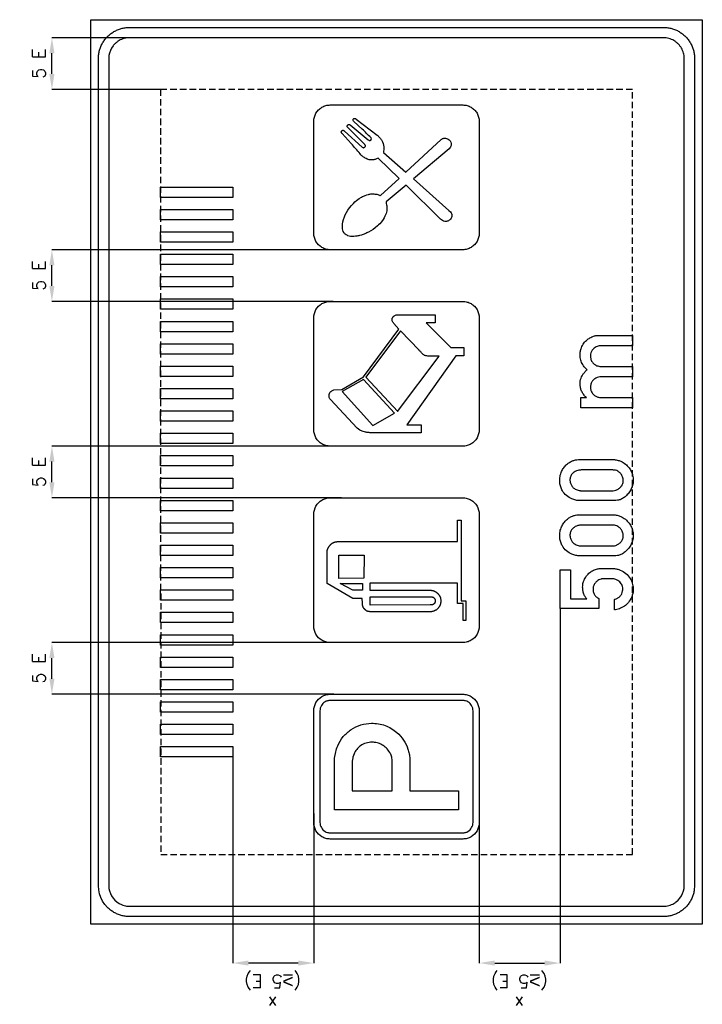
# Model space of a CAD drawing. Header units: millimetres. Extents: x -66 to 2573, y 172 to 3981.
import ezdxf

# ---------------------------------------------------------------- set-up
doc = ezdxf.new("R2010")
doc.units = ezdxf.units.MM
doc.header["$LTSCALE"] = 5
doc.linetypes.add('ČÁRKOVANÁX2', pattern=[1.5, 1, -0.5])
doc.layers.add('Kóty', color=2, linetype='Continuous')
doc.layers.add('Značka', color=7, linetype='Continuous')
doc.styles.get("Standard").update_dxf_attribs({"font": 'romand.shx', "height": 50})
doc.dimstyles.get("Standard").update_dxf_attribs({"dimtxt": 50, "dimasz": 60, "dimexe": 0.18, "dimexo": 0.0625, "dimgap": 25, "dimtad": 1, "dimdec": 0, "dimzin": 0, "dimdsep": 46, "dimtxsty": 'Standard', "dimcen": 0.09, "dimadec": 0, "dimazin": 0, "dimtfac": 1, "dimtdec": 0, "dimtofl": 0, "dimtmove": 0, "dimatfit": 3, "dimfxl": 1, "dimtolj": 1, "dimtzin": 0, "dimarcsym": 0})

# ---------------------------------------------------------------- blocks, each defined once
blk = doc.blocks.new('*D0')
at = {"layer": 'Defpoints', "color": 0, "transparency": 16777216}
for p in [(58.5, 3911.2), (478.5, 3911.2), (478.5, 3711.2)]:
    blk.add_point(p, dxfattribs=at)
at = {"layer": 'Kóty', "color": 0, "lineweight": -2, "transparency": 16777216}
for p, q in [((478.4, 3911.2), (58.3, 3911.2)), ((58.5, 3771.2), (58.5, 3851.2)), ((478.4, 3711.2), (58.3, 3711.2))]:
    blk.add_line(p, q, dxfattribs=at)
at = {"layer": 'Kóty', "color": 0, "transparency": 16777216}
for points in [[(48.5, 3851.2), (68.5, 3851.2), (58.5, 3911.2)], [(48.5, 3771.2), (68.5, 3771.2), (58.5, 3711.2)]]:
    blk.add_solid(points, dxfattribs=at)
at = {"layer": 'Kóty', "color": 0, "transparency": 16777216, "insert": (8.5, 3811.2), "char_height": 50, "attachment_point": 5, "rotation": 90}
blk.add_mtext('\\A1;5 E', dxfattribs=at)
blk = doc.blocks.new('*D1')
at = {"layer": 'Defpoints', "color": 0, "transparency": 16777216}
for p in [(58.5, 1571.2), (1166.7, 1571.2), (1148.4, 1371.2)]:
    blk.add_point(p, dxfattribs=at)
at = {"layer": 'Kóty', "color": 0, "lineweight": -2, "transparency": 16777216}
for p, q in [((1166.7, 1571.2), (58.3, 1571.2)), ((58.5, 1431.2), (58.5, 1511.2)), ((1148.4, 1371.2), (58.3, 1371.2))]:
    blk.add_line(p, q, dxfattribs=at)
at = {"layer": 'Kóty', "color": 0, "transparency": 16777216}
for points in [[(48.5, 1511.2), (68.5, 1511.2), (58.5, 1571.2)], [(48.5, 1431.2), (68.5, 1431.2), (58.5, 1371.2)]]:
    blk.add_solid(points, dxfattribs=at)
at = {"layer": 'Kóty', "color": 0, "transparency": 16777216, "insert": (8.5, 1471.2), "char_height": 50, "attachment_point": 5, "rotation": 90}
blk.add_mtext('\\A1;5 E', dxfattribs=at)
blk = doc.blocks.new('*D2')
at = {"layer": 'Defpoints', "color": 0, "transparency": 16777216}
for p in [(58.5, 2331.2), (1134.5, 2331.2), (1178.1, 2131.2)]:
    blk.add_point(p, dxfattribs=at)
at = {"layer": 'Kóty', "color": 0, "lineweight": -2, "transparency": 16777216}
for p, q in [((1134.4, 2331.2), (58.3, 2331.2)), ((58.5, 2191.2), (58.5, 2271.2)), ((1178, 2131.2), (58.3, 2131.2))]:
    blk.add_line(p, q, dxfattribs=at)
at = {"layer": 'Kóty', "color": 0, "transparency": 16777216}
for points in [[(48.5, 2271.2), (68.5, 2271.2), (58.5, 2331.2)], [(48.5, 2191.2), (68.5, 2191.2), (58.5, 2131.2)]]:
    blk.add_solid(points, dxfattribs=at)
at = {"layer": 'Kóty', "color": 0, "transparency": 16777216, "insert": (8.5, 2231.2), "char_height": 50, "attachment_point": 5, "rotation": 90}
blk.add_mtext('\\A1;5 E', dxfattribs=at)
blk = doc.blocks.new('*D3')
at = {"layer": 'Defpoints', "color": 0, "transparency": 16777216}
for p in [(58.5, 3091.2), (1151.1, 3091.2), (1145.8, 2891.2)]:
    blk.add_point(p, dxfattribs=at)
at = {"layer": 'Kóty', "color": 0, "lineweight": -2, "transparency": 16777216}
for p, q in [((1151, 3091.2), (58.3, 3091.2)), ((58.5, 2951.2), (58.5, 3031.2)), ((1145.8, 2891.2), (58.3, 2891.2))]:
    blk.add_line(p, q, dxfattribs=at)
at = {"layer": 'Kóty', "color": 0, "transparency": 16777216}
for points in [[(48.5, 3031.2), (68.5, 3031.2), (58.5, 3091.2)], [(48.5, 2951.2), (68.5, 2951.2), (58.5, 2891.2)]]:
    blk.add_solid(points, dxfattribs=at)
at = {"layer": 'Kóty', "color": 0, "transparency": 16777216, "insert": (8.5, 2991.2), "char_height": 50, "attachment_point": 5, "rotation": 90}
blk.add_mtext('\\A1;5 E', dxfattribs=at)

msp = doc.modelspace()

# ---------------------------------------------------------------- linework, layer by layer
at = {"layer": 'Kóty'}
for p, q in [((2023.5, 1702.4), (2023.5, 331)), ((758.5, 1128.7), (758.5, 331)), ((1071, 910.5), (1071, 331)), ((1711, 875.1), (1711, 331)), ((1011, 331.2), (818.5, 331.2)), ((1771, 331.2), (1963.5, 331.2))]:
    msp.add_line(p, q, dxfattribs=at)
for points in [[(818.5, 341.2), (818.5, 321.2), (758.5, 331.2)], [(1011, 341.2), (1011, 321.2), (1071, 331.2)], [(1771, 341.2), (1771, 321.2), (1711, 331.2)], [(1963.5, 341.2), (1963.5, 321.2), (2023.5, 331.2)]]:
    msp.add_solid(points, dxfattribs=at)
at = {"layer": 'Značka', "color": 5}
for points in [[(2573.5, 481.2), (208.5, 481.2), (208.5, 3981.2), (2573.5, 3981.2), (2573.5, 481.2)], [(758.5, 3293.7), (478.5, 3293.7), (478.5, 3333.6), (758.5, 3333.6), (758.5, 3293.7)], [(758.5, 3207.1), (478.5, 3207.1), (478.5, 3247), (758.5, 3247), (758.5, 3207.1)], [(758.5, 3120.5), (478.5, 3120.5), (478.5, 3160.4), (758.5, 3160.4), (758.5, 3120.5)], [(758.5, 3033.9), (478.5, 3033.9), (478.5, 3073.8), (758.5, 3073.8), (758.5, 3033.9)], [(758.5, 2947.3), (478.5, 2947.3), (478.5, 2987.2), (758.5, 2987.2), (758.5, 2947.3)], [(758.5, 2860.7), (478.5, 2860.7), (478.5, 2900.6), (758.5, 2900.6), (758.5, 2860.7)], [(758.5, 2774.1), (478.5, 2774.1), (478.5, 2814), (758.5, 2814), (758.5, 2774.1)], [(758.5, 2687.5), (478.5, 2687.5), (478.5, 2727.4), (758.5, 2727.4), (758.5, 2687.5)], [(758.5, 2600.9), (478.5, 2600.9), (478.5, 2640.8), (758.5, 2640.8), (758.5, 2600.9)], [(758.5, 2514.3), (478.5, 2514.3), (478.5, 2554.2), (758.5, 2554.2), (758.5, 2514.3)], [(758.5, 2427.7), (478.5, 2427.7), (478.5, 2467.6), (758.5, 2467.6), (758.5, 2427.7)], [(758.5, 2341.1), (478.5, 2341.1), (478.5, 2381.1), (758.5, 2381.1), (758.5, 2341.1)], [(758.5, 2254.5), (478.5, 2254.5), (478.5, 2294.5), (758.5, 2294.5), (758.5, 2254.5)], [(758.5, 2167.9), (478.5, 2167.9), (478.5, 2207.9), (758.5, 2207.9), (758.5, 2167.9)], [(758.5, 2081.3), (478.5, 2081.3), (478.5, 2121.3), (758.5, 2121.3), (758.5, 2081.3)], [(758.5, 1994.7), (478.5, 1994.7), (478.5, 2034.7), (758.5, 2034.7), (758.5, 1994.7)], [(758.5, 1908.1), (478.5, 1908.1), (478.5, 1948.1), (758.5, 1948.1), (758.5, 1908.1)], [(758.5, 1821.5), (478.5, 1821.5), (478.5, 1861.5), (758.5, 1861.5), (758.5, 1821.5)], [(758.5, 1735), (478.5, 1735), (478.5, 1774.9), (758.5, 1774.9), (758.5, 1735)], [(758.5, 1648.4), (478.5, 1648.4), (478.5, 1688.3), (758.5, 1688.3), (758.5, 1648.4)], [(758.5, 1561.8), (478.5, 1561.8), (478.5, 1601.7), (758.5, 1601.7), (758.5, 1561.8)], [(758.5, 1475.2), (478.5, 1475.2), (478.5, 1515.1), (758.5, 1515.1), (758.5, 1475.2)], [(758.5, 1388.6), (478.5, 1388.6), (478.5, 1428.5), (758.5, 1428.5), (758.5, 1388.6)], [(758.5, 1302), (478.5, 1302), (478.5, 1341.9), (758.5, 1341.9), (758.5, 1302)], [(758.5, 1215.4), (478.5, 1215.4), (478.5, 1255.3), (758.5, 1255.3), (758.5, 1215.4)], [(758.5, 1128.8), (478.5, 1128.8), (478.5, 1168.7), (758.5, 1168.7), (758.5, 1128.8)]]:
    msp.add_lwpolyline(points, dxfattribs=at)
for points in [[(2543.5, 631.2), (2543.5, 630.7), (2543.5, 630.3), (2542.4, 614.8, -0.035396), (2539.2, 599.5, -0.036252), (2534.3, 584.8, -0.034424), (2527.3, 570.9, -0.033718), (2518.6, 558, -0.034079), (2508.3, 546.3, -0.034202), (2496.7, 536, -0.034241), (2483.8, 527.4, -0.034038), (2469.9, 520.5, -0.033416), (2455.1, 515.4, -0.034135), (2439.9, 512.2, -0.036746), (2424.4, 511.2), (2424, 511.2), (2423.5, 511.2), (358.5, 511.2, -0.000238), (358, 511.2), (357.5, 511.2, -0.032177), (342, 512.3, -0.035447), (326.8, 515.4, -0.03626), (312.1, 520.4, -0.034408), (298.2, 527.4, -0.033711), (285.3, 536.1, -0.034092), (273.6, 546.3), (263.3, 558), (254.7, 570.9), (247.8, 584.8), (242.7, 599.5), (239.5, 614.8), (238.5, 630.3), (238.5, 630.7), (238.5, 631.2), (238.5, 3831.2), (238.5, 3831.7), (238.5, 3832.1, -0.032211), (239.6, 3847.6, -0.035398), (242.7, 3862.9, -0.036257), (247.7, 3877.6, -0.034417), (254.7, 3891.5, -0.033707), (263.3, 3904.4, -0.034076), (273.6, 3916, -0.034203), (285.3, 3926.3, -0.034241), (298.2, 3935, -0.03402), (312.1, 3941.9, -0.03342), (326.8, 3946.9, -0.034121), (342.1, 3950.2, -0.03675), (357.5, 3951.2), (358, 3951.2), (358.5, 3951.2), (2423.5, 3951.2), (2424, 3951.2), (2424.4, 3951.2, -0.032176), (2439.9, 3950.1, -0.03546), (2455.1, 3946.9, -0.036261), (2469.9, 3942, -0.034411), (2483.8, 3935, -0.03372), (2496.7, 3926.3, -0.034086), (2508.3, 3916, -0.034181), (2518.6, 3904.4, -0.034228), (2527.3, 3891.5, -0.03402), (2534.2, 3877.6, -0.033371), (2539.2, 3862.9, -0.034142), (2542.4, 3847.6, -0.036779), (2543.5, 3832.1), (2543.5, 3831.7), (2543.5, 3831.2), (2543.5, 631.2)], [(2503.5, 631.2), (2503.5, 3831.2), (2503.5, 3831.5), (2503.5, 3831.8, 0.032177), (2502.8, 3842.2, 0.035489), (2500.6, 3852.3, 0.036281), (2497.3, 3862.1, 0.034425), (2492.7, 3871.4, 0.03374), (2486.9, 3880, 0.034066), (2480.1, 3887.8, 0.03423), (2472.3, 3894.6, 0.0342), (2463.7, 3900.4, 0.034034), (2454.4, 3905, 0.033425), (2444.6, 3908.4, 0.034147), (2434.4, 3910.5, 0.03674), (2424.1, 3911.2), (2423.8, 3911.2), (2423.5, 3911.2), (358.5, 3911.2), (358.2, 3911.2), (357.9, 3911.2, 0.032183), (347.5, 3910.5, 0.035447), (337.4, 3908.4, 0.036274), (327.6, 3905, 0.034425), (318.3, 3900.4, 0.033755), (309.7, 3894.6, 0.034097), (301.9, 3887.8, 0.034164), (295.1, 3880), (289.3, 3871.4), (284.7, 3862.1), (281.3, 3852.3), (279.2, 3842.1), (278.5, 3831.8), (278.5, 3831.5), (278.5, 3831.2), (278.5, 631.2), (278.5, 630.9), (278.5, 630.6), (279.2, 620.2), (281.3, 610.1), (284.6, 600.3), (289.3, 591), (295.1, 582.4), (301.9, 574.6), (309.7, 567.8), (318.3, 562), (327.6, 557.4, 0.03342), (337.4, 554, 0.034122), (347.5, 551.9, 0.036744), (357.9, 551.2), (358.2, 551.2), (358.5, 551.2), (2423.5, 551.2), (2423.8, 551.2), (2424.1, 551.2, 0.032184), (2434.4, 551.9, 0.035448), (2444.6, 554, 0.036282), (2454.4, 557.3, 0.034422), (2463.7, 562, 0.033745), (2472.3, 567.8), (2480.1, 574.6), (2486.9, 582.4), (2492.7, 591), (2497.3, 600.3), (2500.6, 610.1), (2502.8, 620.2), (2503.5, 630.6), (2503.5, 630.9), (2503.5, 631.2)], [(2303.5, 2479.1), (2103.4, 2479.1), (2103.4, 2519.3), (2125.7, 2519.3), (2123.2, 2521.5, -0.009611), (2120.8, 2523.8, -0.053845), (2111.9, 2534.7, -0.054649), (2105.5, 2547.3, -0.049752), (2101.9, 2559.4, -0.049903), (2100.8, 2571.9, -0.044603), (2101.7, 2583.1, -0.045349), (2104.5, 2593.9, -0.041575), (2108.9, 2603.8, -0.034743), (2114.8, 2612.9, -0.023497), (2118.8, 2618, -0.033564), (2123.3, 2622.5, -0.015052), (2125.8, 2624.6), (2128.4, 2626.6), (2125.6, 2629, -0.011388), (2122.9, 2631.5, -0.072049), (2111.2, 2646.5, -0.066488), (2103.9, 2664.2, -0.035498), (2101.6, 2673.9, -0.035857), (2100.8, 2683.9, -0.050533), (2102, 2698.2, -0.049646), (2106, 2712.1, -0.068268), (2115.4, 2729.5, -0.073302), (2129.3, 2743.7, -0.056821), (2142.4, 2752, -0.048824), (2157.1, 2757.4, -0.019152), (2162.4, 2758.7, -0.025118), (2167.9, 2759.5), (2170.4, 2759.7), (2172.8, 2759.9), (2303.5, 2759.9), (2303.5, 2719.7), (2180.9, 2719.7), (2179.4, 2719.7), (2177.9, 2719.6, 0.050206), (2170.4, 2718.3, 0.050925), (2163.3, 2715.6, 0.067734), (2154.8, 2710.1, 0.06689), (2148, 2702.4, 0.073561), (2142.9, 2692.4, 0.074324), (2140.9, 2681.3, 0.080735), (2142.1, 2669.2, 0.080629), (2147.1, 2657.9, 0.070472), (2153.7, 2649.9, 0.07539), (2162.3, 2644.1, 0.050759), (2169.5, 2641.4, 0.03291), (2177.1, 2639.9), (2178.2, 2639.7), (2179.3, 2639.6), (2303.5, 2639.6), (2303.5, 2599.5), (2180.1, 2599.5), (2178.4, 2599.4), (2176.8, 2599.3, 0.07375), (2166.8, 2597, 0.06908), (2157.7, 2591.9, 0.07473), (2149.5, 2584.2, 0.073728), (2144, 2574.3, 0.089033), (2140.9, 2560.6, 0.093636), (2142.8, 2546.6, 0.073346), (2147.2, 2537.2, 0.071121), (2154.2, 2529.3, 0.077014), (2164.2, 2522.8, 0.077986), (2175.6, 2519.7), (2177.1, 2519.5), (2178.6, 2519.3), (2303.5, 2519.3), (2303.5, 2479.1)], [(2104.6, 2120.3, -0.001752), (2102.1, 2120.3, -0.006035), (2099.6, 2120.3, -0.048991), (2084.2, 2122.1, -0.049973), (2069.5, 2127, -0.079521), (2048.3, 2139.9, -0.089094), (2032.7, 2158.8, -0.059818), (2026, 2173.2, -0.052042), (2022.6, 2188.9, -0.062049), (2022.6, 2209.2, -0.064512), (2027.7, 2229, -0.055413), (2035.3, 2244.2, -0.055497), (2046.1, 2257.4, -0.051114), (2057.7, 2267.1, -0.054895), (2071.1, 2274.1, -0.045234), (2082.6, 2277.7, -0.045956), (2094.5, 2279.1, -0.012399), (2098.7, 2279.2), (2102.9, 2279.1), (2224.9, 2279.1), (2227.4, 2279.2), (2229.9, 2279.1, -0.051824), (2244.4, 2277.2, -0.04973), (2258.4, 2272.5, -0.066795), (2275.9, 2262, -0.065889), (2290.1, 2247.4, -0.061119), (2299.7, 2231.6, -0.06416), (2305.1, 2213.9, -0.069679), (2306.2, 2193.6, -0.067463), (2301.8, 2173.8, -0.056806), (2294.3, 2157.8, -0.049579), (2283.4, 2143.7, -0.048061), (2271.9, 2133, -0.065894), (2258.4, 2125.3, -0.05475), (2246.1, 2121.6, -0.04234), (2233.3, 2120.3, -0.009304), (2229.1, 2120.3), (2224.9, 2120.3), (2104.6, 2120.3)], [(2104.6, 2158.8), (2224.9, 2158.8), (2226.6, 2158.7), (2228.3, 2158.8, 0.073932), (2238.6, 2160.7, 0.05955), (2248.3, 2165.4, 0.070702), (2258.3, 2173.4, 0.094623), (2265, 2183.8, 0.108444), (2267.8, 2197.8, 0.087583), (2265, 2212.3, 0.078127), (2259.1, 2223.6, 0.088156), (2250, 2232.3, 0.06176), (2242.4, 2236.4, 0.061117), (2234, 2238.5, 0.025111), (2229.5, 2238.9, 0.00847), (2224.9, 2239), (2104.6, 2239, 0.005564), (2100.6, 2238.7, 0.016688), (2096.7, 2238.3, 0.058376), (2086.8, 2235.7, 0.064715), (2077.8, 2230.7, 0.088095), (2068.3, 2221.2, 0.097887), (2062.8, 2208.9, 0.09982), (2061.9, 2195.3, 0.08821), (2066.1, 2182.2, 0.074136), (2072.7, 2172.5, 0.075661), (2081.7, 2165.3, 0.052603), (2089.2, 2161.7, 0.046056), (2097.4, 2159.6, 0.014302), (2101, 2159.1, 0.004876), (2104.6, 2158.8)], [(2104.6, 1906.7, -0.001946), (2102.1, 1906.7, -0.005841), (2099.6, 1906.7, -0.048991), (2084.2, 1908.5, -0.049973), (2069.5, 1913.4, -0.079537), (2048.3, 1926.2, -0.089083), (2032.7, 1945.1, -0.059792), (2026, 1959.6, -0.052047), (2022.6, 1975.2, -0.062051), (2022.6, 1995.6, -0.064512), (2027.7, 2015.3, -0.055413), (2035.3, 2030.6, -0.055497), (2046.1, 2043.8, -0.051089), (2057.7, 2053.4, -0.054924), (2071.1, 2060.5, -0.045234), (2082.6, 2064, -0.045956), (2094.5, 2065.5, -0.012282), (2098.7, 2065.6, -0.004097), (2102.9, 2065.5), (2224.9, 2065.5), (2227.4, 2065.5, -0.007006), (2229.9, 2065.5, -0.051791), (2244.4, 2063.6, -0.049698), (2258.4, 2058.8, -0.066795), (2275.9, 2048.4, -0.065907), (2290.1, 2033.7, -0.061119), (2299.7, 2017.9, -0.06415), (2305.1, 2000.3, -0.069679), (2306.2, 1980, -0.067452), (2301.8, 1960.2, -0.056806), (2294.3, 1944.2, -0.049597), (2283.4, 1930.1, -0.048083), (2271.9, 1919.4, -0.065868), (2258.4, 1911.7, -0.054786), (2246.1, 1908, -0.04234), (2233.3, 1906.7, -0.009071), (2229.1, 1906.6, -0.00304), (2224.9, 1906.7), (2104.6, 1906.7)], [(2104.6, 1945.1), (2224.9, 1945.1, 0.003482), (2226.6, 1945.1, 0.009913), (2228.3, 1945.1, 0.073841), (2238.6, 1947.1, 0.05955), (2248.3, 1951.8, 0.07073), (2258.3, 1959.7, 0.094666), (2265, 1970.2, 0.108457), (2267.8, 1984.2, 0.087579), (2265, 1998.6, 0.078162), (2259.1, 2010, 0.088212), (2250, 2018.7, 0.06176), (2242.4, 2022.7, 0.061117), (2234, 2024.9, 0.025217), (2229.5, 2025.3, 0.008363), (2224.9, 2025.4), (2104.6, 2025.4, 0.005442), (2100.6, 2025.1, 0.016443), (2096.7, 2024.7, 0.058329), (2086.8, 2022, 0.064675), (2077.8, 2017, 0.088044), (2068.3, 2007.5, 0.097898), (2062.8, 1995.3, 0.09982), (2061.9, 1981.7, 0.088224), (2066.1, 1968.5, 0.074157), (2072.7, 1958.9, 0.075661), (2081.7, 1951.6, 0.052657), (2089.2, 1948, 0.046112), (2097.4, 1946, 0.014302), (2101, 1945.5, 0.004876), (2104.6, 1945.1)], [(2233.7, 1738.3), (2235.5, 1738.8, 0.007318), (2237.2, 1739.3, 0.061332), (2247.4, 1743.9, 0.076004), (2255.9, 1751, 0.081259), (2262.2, 1760.1, 0.074064), (2265.4, 1770.8, 0.102531), (2264.9, 1787.6, 0.117009), (2257.6, 1802.3, 0.072349), (2250.6, 1809.2, 0.058784), (2242.1, 1814.1, 0.043769), (2235, 1816.6, 0.050777), (2227.7, 1817.7, 0.011099), (2225.7, 1817.7, 0.003937), (2223.7, 1817.7), (2189.7, 1817.7, 0.008724), (2185.8, 1817.4, 0.026054), (2181.9, 1816.9, 0.068263), (2173.8, 1813.9, 0.054023), (2166.4, 1809.1, 0.069298), (2158.2, 1800.4, 0.080565), (2152.9, 1789.9, 0.097793), (2150.9, 1775.9, 0.091189), (2154.2, 1761.9, 0.08551), (2161, 1750.7, 0.103686), (2171, 1743, 0.009834), (2172.2, 1742.4), (2173.5, 1741.8), (2173.5, 1702.5), (2023.5, 1702.5), (2023.5, 1852.5), (2063.4, 1852.5), (2063.4, 1740), (2126.4, 1740), (2123.3, 1744.6, -0.015325), (2120.3, 1749.3, -0.051772), (2114.4, 1762.5, -0.052683), (2111.4, 1776.7, -0.065752), (2111.4, 1794.7, -0.065538), (2116.1, 1812.1, -0.069367), (2125.3, 1828.8, -0.07137), (2138.7, 1842.3, -0.059641), (2152.5, 1850.8, -0.053818), (2167.9, 1856, -0.024784), (2174.1, 1857.2, -0.033732), (2180.4, 1857.7, -0.004041), (2181.3, 1857.7), (2182.1, 1857.7), (2227.1, 1857.7, -0.001948), (2229.1, 1857.6, -0.005616), (2231.1, 1857.6, -0.045354), (2243.9, 1855.8, -0.043716), (2256.2, 1851.7, -0.080893), (2277.9, 1838.6, -0.084539), (2294.2, 1819.3, -0.069806), (2302.7, 1801.1, -0.066783), (2305.9, 1781.3, -0.084614), (2302.9, 1754.9, -0.088717), (2291.2, 1731.2, -0.074202), (2276.4, 1715.2, -0.070962), (2257.7, 1704.2, -0.035735), (2247.7, 1700.5, -0.037154), (2237.3, 1698.4, -0.004816), (2235.5, 1698.2), (2233.7, 1698), (2233.7, 1738.3)], [(1711, 875.2), (1711, 874.9), (1711, 874.7), (1710.4, 866.4), (1708.7, 858.3), (1706.1, 850.5), (1702.3, 843.1), (1697.7, 836.2), (1692.2, 829.9), (1686, 824.4), (1679.1, 819.9), (1671.7, 816.1, -0.03343), (1663.9, 813.5, -0.034131), (1655.7, 811.7, -0.036743), (1647.5, 811.2), (1647.2, 811.2), (1647, 811.2), (1135, 811.2), (1134.7, 811.2), (1134.5, 811.2, -0.032183), (1126.2, 811.8, -0.035441), (1118.1, 813.5, -0.03627), (1110.2, 816.1, -0.034399), (1102.8, 819.9), (1095.9, 824.5), (1089.7, 829.9), (1084.2, 836.2), (1079.6, 843.1), (1075.9, 850.5), (1073.3, 858.3), (1071.5, 866.4), (1071, 874.7), (1071, 874.9), (1071, 875.2), (1071, 1307.2), (1071, 1307.4), (1071, 1307.7), (1071.6, 1316), (1073.3, 1324.1), (1075.9, 1331.9), (1079.6, 1339.3), (1084.2, 1346.2), (1089.7, 1352.5), (1095.9, 1357.9), (1102.8, 1362.5), (1110.2, 1366.2, -0.03343), (1118.1, 1368.9, -0.034123), (1126.2, 1370.6, -0.036747), (1134.5, 1371.2), (1134.7, 1371.2), (1135, 1371.2), (1647, 1371.2), (1647.2, 1371.2), (1647.5, 1371.2, -0.032176), (1655.8, 1370.6, -0.035438), (1663.9, 1368.9, -0.03627), (1671.7, 1366.3, -0.034399), (1679.1, 1362.5), (1686, 1357.9), (1692.2, 1352.5), (1697.7, 1346.2), (1702.3, 1339.3), (1706, 1331.9), (1708.7, 1324.1), (1710.4, 1316), (1711, 1307.7), (1711, 1307.4), (1711, 1307.2), (1711, 875.2)], [(1687, 875.2), (1687, 1307.2), (1687, 1307.4), (1687, 1307.5), (1686.6, 1312.7), (1685.6, 1317.8), (1683.9, 1322.7), (1681.6, 1327.3), (1678.7, 1331.6), (1675.3, 1335.5), (1671.4, 1338.9), (1667.1, 1341.8), (1662.4, 1344.1), (1657.5, 1345.8, 0.034162), (1652.5, 1346.8, 0.036746), (1647.3, 1347.2), (1647.1, 1347.2), (1647, 1347.2), (1135, 1347.2), (1134.8, 1347.2), (1134.7, 1347.2, 0.032185), (1129.5, 1346.8, 0.035458), (1124.4, 1345.8, 0.036271), (1119.5, 1344.1), (1114.9, 1341.8), (1110.6, 1338.9), (1106.7, 1335.5), (1103.3, 1331.6), (1100.4, 1327.3), (1098.1, 1322.7), (1096.4, 1317.8), (1095.3, 1312.7), (1095, 1307.5), (1095, 1307.4), (1095, 1307.2), (1095, 875.2), (1095, 875), (1095, 874.9), (1095.3, 869.7), (1096.4, 864.6), (1098.1, 859.7), (1100.4, 855.1), (1103.3, 850.8), (1106.7, 846.9), (1110.6, 843.5), (1114.9, 840.6), (1119.5, 838.3), (1124.4, 836.6, 0.034157), (1129.5, 835.5, 0.036746), (1134.7, 835.2), (1134.8, 835.2), (1135, 835.2), (1647, 835.2), (1647.1, 835.2), (1647.3, 835.2, 0.032179), (1652.5, 835.6, 0.035458), (1657.5, 836.6, 0.036277), (1662.4, 838.3), (1667.1, 840.6), (1671.4, 843.5), (1675.3, 846.9), (1678.7, 850.8), (1681.6, 855.1), (1683.9, 859.7), (1685.6, 864.6), (1686.6, 869.7), (1687, 874.9), (1687, 875), (1687, 875.2)], [(1631, 923.6), (1151, 923.6), (1151, 1117.7), (1151.4, 1120.6), (1151.7, 1123.5), (1156.2, 1148.1, -0.042934), (1164, 1171.8, -0.079586), (1185.1, 1207.2, -0.076485), (1216.2, 1234.6, -0.076886), (1253.2, 1252.6, -0.075742), (1294, 1258.8, -0.09403), (1346.8, 1250.2, -0.098355), (1392.5, 1222.9, -0.073302), (1418.3, 1194, -0.067685), (1435, 1159.1, -0.03422), (1440, 1141, -0.037912), (1442.3, 1122.5), (1442.4, 1119.4), (1442.5, 1116.3), (1442.5, 997.1), (1631, 997.1), (1631, 923.6)], [(1219.9, 997.1), (1374.3, 997.1), (1374.3, 1110.8), (1374.3, 1113), (1374.3, 1115.3, 0.067145), (1371.4, 1131.2, 0.057708), (1364.7, 1146.2, 0.071716), (1351.6, 1163.4, 0.07449), (1334.2, 1176.1, 0.068284), (1316.1, 1183.4, 0.065321), (1296.5, 1185.6, 0.077203), (1273.3, 1182.2, 0.083739), (1252.3, 1171.7, 0.073389), (1237.4, 1157.8, 0.066063), (1226.7, 1140.3), (1222.3, 1128.4), (1220.2, 1116.1), (1220, 1114.2), (1219.9, 1112.3), (1219.9, 997.1)]]:
    msp.add_lwpolyline(points, format="xyb", dxfattribs=at)
at = {"layer": 'Značka', "color": 6, "linetype": 'ČÁRKOVANÁX2', "ltscale": 5}
msp.add_lwpolyline([(478.5, 3711.2), (479.3, 751.2), (2303.5, 751.2), (2303.5, 3711.2), (478.5, 3711.2)], dxfattribs=at)
at = {"layer": 'Značka', "color": 251}
for points in [[(1711, 3155.2), (1711, 3154.9), (1711, 3154.7), (1710.4, 3146.4), (1708.7, 3138.3), (1706.1, 3130.5), (1702.3, 3123.1), (1697.7, 3116.2), (1692.2, 3109.9, -0.034215), (1686, 3104.4, -0.034238), (1679.1, 3099.9, -0.034081), (1671.7, 3096.1, -0.03343), (1663.9, 3093.5, -0.034116), (1655.7, 3091.7, -0.036754), (1647.5, 3091.2), (1647.2, 3091.2), (1647, 3091.2), (1135, 3091.2), (1134.7, 3091.2), (1134.5, 3091.2, -0.032176), (1126.2, 3091.8, -0.035467), (1118.1, 3093.5, -0.036263), (1110.2, 3096.1, -0.034392), (1102.8, 3099.9, -0.033749), (1095.9, 3104.5), (1089.7, 3109.9), (1084.2, 3116.2), (1079.6, 3123.1), (1075.9, 3130.5), (1073.3, 3138.3), (1071.5, 3146.4), (1071, 3154.7), (1071, 3154.9), (1071, 3155.2), (1071, 3587.2), (1071, 3587.4), (1071, 3587.7), (1071.6, 3596), (1073.3, 3604.1), (1075.9, 3611.9), (1079.6, 3619.3), (1084.2, 3626.2), (1089.7, 3632.4, -0.034215), (1095.9, 3637.9, -0.034238), (1102.8, 3642.5, -0.034081), (1110.2, 3646.2, -0.03343), (1118.1, 3648.9, -0.034116), (1126.2, 3650.6, -0.036754), (1134.5, 3651.2), (1134.7, 3651.2), (1135, 3651.2), (1647, 3651.2), (1647.2, 3651.2), (1647.5, 3651.2, -0.032176), (1655.8, 3650.6, -0.035467), (1663.9, 3648.9, -0.036263), (1671.7, 3646.3, -0.034392), (1679.1, 3642.5, -0.033749), (1686, 3637.9, -0.034086), (1692.2, 3632.4, -0.034152), (1697.7, 3626.2, -0.034245), (1702.3, 3619.3), (1706, 3611.9), (1708.7, 3604.1), (1710.4, 3596), (1711, 3587.7), (1711, 3587.4), (1711, 3587.2), (1711, 3155.2)], [(1366.8, 3289.8), (1350.5, 3275.9), (1351.6, 3270.6), (1352.5, 3265.3), (1353.1, 3260.6), (1353.5, 3255.9), (1353.6, 3249), (1353, 3242.1, -0.043345), (1350.6, 3231.2, -0.041134), (1346.4, 3220.9), (1343, 3214.5), (1339.1, 3208.3), (1333.1, 3199.7), (1326.3, 3191.7), (1322, 3187.4), (1317.4, 3183.2), (1309, 3176), (1300.2, 3169.3), (1291.7, 3164), (1282.8, 3159.3, -0.019118), (1269.1, 3153, -0.02523), (1255, 3147.9), (1248.4, 3146, -0.01544), (1241.8, 3144.6), (1237.4, 3143.8), (1232.9, 3143.2, -0.034291), (1220, 3142.4, -0.068366), (1207.4, 3144.1, -0.057632), (1199.6, 3147, -0.06795), (1192.8, 3151.7, -0.055651), (1188.4, 3156.5), (1185.2, 3162.1, -0.067027), (1182.3, 3171.4, -0.048535), (1181.7, 3181.1), (1182.3, 3190.1), (1183.9, 3199), (1186.3, 3208.5), (1189.4, 3217.9), (1193.1, 3226.7), (1197.5, 3235.3), (1203.1, 3244.4), (1209.5, 3253.2), (1216.8, 3262.1), (1224.7, 3270.5), (1230.4, 3276), (1236.4, 3281), (1241.7, 3285), (1247.1, 3288.8), (1255.1, 3294.2, -0.033069), (1263.4, 3298.8, -0.026546), (1270, 3301.6), (1276.9, 3303.8), (1282.3, 3305.3, -0.023954), (1287.8, 3306.4, -0.034826), (1295.7, 3307.1, -0.019599), (1303.7, 3306.9, -0.021571), (1311.1, 3306.2, -0.042624), (1318.4, 3304.6), (1321.6, 3303.5), (1324.7, 3302.1), (1326.5, 3301.2), (1328.3, 3300.2), (1329.3, 3300.7), (1401.4, 3367.1), (1319.9, 3445.9), (1315.6, 3443.8), (1311.3, 3441.8, -0.027704), (1305.6, 3439.8, -0.045628), (1299.8, 3438.7, -0.022666), (1297, 3438.5, -0.016381), (1294.2, 3438.5, -0.013406), (1291.4, 3438.7, -0.013694), (1288.6, 3439, -0.017782), (1285.2, 3439.6), (1281.9, 3440.4), (1279.9, 3441.1), (1277.8, 3441.8), (1273.6, 3443.6), (1269.6, 3445.9), (1268.2, 3446.7), (1266.8, 3447.6), (1264, 3449.5), (1261.3, 3451.4), (1259.1, 3453.1), (1256.9, 3454.9), (1253.5, 3458.4), (1250.3, 3462.1, 0.008524), (1215.9, 3501.8), (1180.7, 3540.5), (1179.9, 3541.4), (1179.2, 3542.4), (1178.5, 3543.7), (1177.8, 3545.2), (1177.6, 3545.9), (1177.5, 3546.6), (1177.6, 3547.2), (1177.7, 3547.8), (1178.5, 3549.5), (1179.6, 3551), (1180.4, 3551.8), (1181.4, 3552.4), (1183.1, 3553.2, -0.097303), (1185, 3553.4, -0.070837), (1186.3, 3553.1), (1187.5, 3552.6), (1188.8, 3551.6), (1190.1, 3550.4), (1258.7, 3488), (1260.3, 3486.8), (1262, 3486, 0.103404), (1263.9, 3486.2), (1265.7, 3486.9), (1266.8, 3487.6), (1267.9, 3488.4), (1269.9, 3490.9, 0.163266), (1270.6, 3493.9), (1270.3, 3495.2), (1269.7, 3496.4), (1268.9, 3497.4), (1268.1, 3498.4), (1202.4, 3563.8), (1201.5, 3565), (1200.7, 3566.4), (1200.1, 3569.4, -0.155359), (1201, 3572.1), (1201.6, 3573), (1202.4, 3573.8), (1203.6, 3574.8), (1204.8, 3575.7, -0.119346), (1207.2, 3576.2, -0.116828), (1209.6, 3575.7), (1210.7, 3575), (1211.8, 3574.2), (1281.9, 3516.2), (1283.8, 3514.8), (1285.9, 3513.9), (1286.9, 3513.7, 0.047374), (1287.9, 3513.8, 0.116068), (1290.6, 3514.8, 0.105505), (1292.6, 3516.8), (1293.1, 3517.7), (1293.5, 3518.8), (1293.7, 3520.5), (1293.4, 3522.3), (1292.5, 3523.8), (1291.3, 3525.2, 0.012153), (1258.8, 3557.3), (1226.1, 3587.6), (1224.5, 3589.2), (1223.3, 3591), (1223.1, 3591.7), (1223, 3592.5), (1223, 3593.7), (1223.2, 3594.9), (1223.5, 3595.9), (1224, 3596.8), (1224.8, 3597.7), (1225.7, 3598.3), (1227.3, 3599, -0.076548), (1228.8, 3599.2, -0.128284), (1231.8, 3598.4), (1234.5, 3596.5), (1316.5, 3534.1), (1318.3, 3532.6), (1320.2, 3531.1), (1323.3, 3527.9), (1326.3, 3524.5), (1328.7, 3521.8), (1331, 3519.1), (1332.9, 3516.5), (1334.5, 3513.7), (1335.8, 3511.1), (1336.9, 3508.5), (1339.4, 3502.3), (1341.1, 3495.9), (1341.9, 3489.1), (1342.1, 3482.2), (1342.2, 3479.8), (1342.1, 3477.4), (1340.9, 3472.3, 0.085887), (1340.2, 3467.2), (1340.2, 3467.2), (1340.2, 3467.2), (1427.1, 3390.9), (1563.4, 3517.7), (1565.9, 3519.5), (1568.5, 3521.1, -0.080355), (1574.1, 3522.7, -0.06121), (1580.1, 3522.6, -0.076019), (1587.9, 3520.7, -0.091604), (1594.4, 3516.5, -0.06937), (1598.1, 3512.2, -0.059552), (1600.6, 3507, -0.086772), (1602.2, 3498.3, -0.116227), (1600.4, 3489.9, -0.066025), (1597.6, 3485.2), (1594, 3481), (1456.7, 3365.1), (1593.5, 3243.2), (1599.4, 3237.5, -0.089149), (1603.7, 3230.9, -0.079181), (1605, 3225.1, -0.074356), (1604.4, 3219.1), (1603.5, 3216), (1602, 3213.1), (1599.7, 3209.9), (1596.9, 3207, -0.052944), (1592.2, 3203.5, -0.066973), (1586.7, 3201.2, -0.056744), (1582.1, 3200.3, -0.06021), (1577.6, 3200.6, -0.102482), (1568.8, 3204.1, -0.030698), (1560.9, 3210), (1428.1, 3340.8), (1366.8, 3289.8)], [(1711, 2395.2), (1711, 2394.9), (1711, 2394.7), (1710.4, 2386.4), (1708.7, 2378.3), (1706.1, 2370.5), (1702.3, 2363.1), (1697.7, 2356.2), (1692.2, 2349.9), (1686, 2344.4, -0.03425), (1679.1, 2339.9, -0.034056), (1671.7, 2336.1, -0.033444), (1663.9, 2333.5, -0.034131), (1655.7, 2331.7, -0.036739), (1647.5, 2331.2), (1647.2, 2331.2), (1647, 2331.2), (1135, 2331.2), (1134.7, 2331.2, -0.000973), (1134.5, 2331.2, -0.032176), (1126.2, 2331.8, -0.035438), (1118.1, 2333.5, -0.036277), (1110.2, 2336.1, -0.034393), (1102.8, 2339.9, -0.033773), (1095.9, 2344.5), (1089.7, 2349.9), (1084.2, 2356.2), (1079.6, 2363.1), (1075.9, 2370.5), (1073.3, 2378.3), (1071.5, 2386.4), (1071, 2394.7), (1071, 2394.9), (1071, 2395.2), (1071, 2827.2), (1071, 2827.4), (1071, 2827.7), (1071.6, 2836), (1073.3, 2844.1), (1075.9, 2851.9), (1079.6, 2859.3), (1084.2, 2866.2), (1089.7, 2872.4), (1095.9, 2877.9, -0.034238), (1102.8, 2882.5, -0.034081), (1110.2, 2886.2, -0.03343), (1118.1, 2888.9, -0.034116), (1126.2, 2890.6, -0.036754), (1134.5, 2891.2), (1134.7, 2891.2), (1135, 2891.2), (1647, 2891.2), (1647.2, 2891.2), (1647.5, 2891.2, -0.032176), (1655.8, 2890.6, -0.035467), (1663.9, 2888.9, -0.036263), (1671.7, 2886.3, -0.034392), (1679.1, 2882.5, -0.033749), (1686, 2877.9, -0.034086), (1692.2, 2872.4), (1697.7, 2866.2), (1702.3, 2859.3), (1706, 2851.9), (1708.7, 2844.1), (1710.4, 2836), (1711, 2827.7), (1711, 2827.4), (1711, 2827.2), (1711, 2395.2)], [(1138, 2543.2), (1138.7, 2543.8), (1139.3, 2544.3), (1141.4, 2545.6), (1143.7, 2546.7), (1146.3, 2547.6), (1149, 2548.5), (1179.3, 2550.7), (1263.3, 2599.3), (1400.3, 2783.9), (1380.9, 2805.5), (1378.9, 2807.8), (1377, 2810.3), (1375.4, 2813), (1374.3, 2816), (1373.7, 2819), (1373.8, 2822.1), (1374.7, 2825.8), (1376.4, 2829.3), (1378.6, 2832.6), (1381.5, 2835.3, -0.091122), (1386.9, 2837.9, -0.027393), (1393.1, 2839.2), (1541.1, 2839.2), (1541.1, 2808.2), (1505.7, 2808.2), (1600.7, 2713.2), (1651.6, 2713.2), (1651.6, 2680), (1620.6, 2680), (1430.6, 2414.1), (1485.9, 2414.1), (1485.9, 2383.2), (1293.1, 2383.2), (1290.7, 2383.2), (1288.3, 2383.2), (1288.2, 2383.2), (1288.1, 2383.2), (1285.5, 2383.5), (1282.8, 2383.7), (1276.7, 2384.3, -0.033255), (1270.6, 2385.3), (1266.6, 2386.5), (1262.7, 2387.8), (1258.8, 2389.2), (1255.1, 2390.7), (1252.1, 2392.1), (1249.2, 2393.6), (1244, 2397), (1239, 2400.9), (1135.7, 2512), (1133.8, 2514.5), (1132.2, 2517.2), (1131.1, 2519.8), (1130.4, 2522.7, -0.086934), (1130.3, 2530.9, -0.123171), (1133.4, 2538.3), (1135.5, 2540.9), (1138, 2543.2)], [(1395.8, 2465.5), (1395.3, 2465), (1556.6, 2679.5), (1521.8, 2679.5, -0.007133), (1515.1, 2679.5, -0.021106), (1508.4, 2680, -0.030725), (1503.9, 2680.7, -0.05734), (1499.7, 2682.2), (1496.8, 2683.9), (1494.2, 2686.1), (1490.8, 2689.3), (1487.5, 2692.7), (1485.9, 2694.4), (1484.3, 2696), (1482.3, 2698.3), (1480.2, 2700.6), (1479.2, 2701.6), (1478.1, 2702.7), (1406.7, 2776.8), (1272.7, 2598.2), (1395.8, 2465.5)], [(1711, 1635.2), (1711, 1634.9), (1711, 1634.7), (1710.4, 1626.4), (1708.7, 1618.3), (1706.1, 1610.5), (1702.3, 1603.1), (1697.7, 1596.2), (1692.2, 1589.9), (1686, 1584.4), (1679.1, 1579.9, -0.034056), (1671.7, 1576.1, -0.033444), (1663.9, 1573.5, -0.034131), (1655.7, 1571.7, -0.036739), (1647.5, 1571.2), (1647.2, 1571.2), (1647, 1571.2), (1135, 1571.2), (1134.7, 1571.2, -0.000973), (1134.5, 1571.2, -0.032176), (1126.2, 1571.8, -0.035438), (1118.1, 1573.5, -0.036277), (1110.2, 1576.1, -0.034393), (1102.8, 1579.9), (1095.9, 1584.5), (1089.7, 1589.9), (1084.2, 1596.2), (1079.6, 1603.1), (1075.9, 1610.5), (1073.3, 1618.3), (1071.5, 1626.4), (1071, 1634.7), (1071, 1634.9), (1071, 1635.2), (1071, 2067.2), (1071, 2067.4), (1071, 2067.7), (1071.6, 2076), (1073.3, 2084.1), (1075.9, 2091.9), (1079.6, 2099.3), (1084.2, 2106.2), (1089.7, 2112.4), (1095.9, 2117.9), (1102.8, 2122.5, -0.034056), (1110.2, 2126.2, -0.033444), (1118.1, 2128.9, -0.034131), (1126.2, 2130.6, -0.036739), (1134.5, 2131.2), (1134.7, 2131.2), (1135, 2131.2), (1647, 2131.2), (1647.2, 2131.2), (1647.5, 2131.2, -0.032176), (1655.8, 2130.6, -0.035438), (1663.9, 2128.9, -0.036277), (1671.7, 2126.3, -0.034393), (1679.1, 2122.5, -0.033773), (1686, 2117.9), (1692.2, 2112.4), (1697.7, 2106.2), (1702.3, 2099.3), (1706, 2091.9), (1708.7, 2084.1), (1710.4, 2076), (1711, 2067.7), (1711, 2067.4), (1711, 2067.2), (1711, 1635.2)], [(1641.1, 2045.3), (1640.7, 1733.3), (1659, 1733.3), (1659, 1657.1), (1648.2, 1657.1), (1648.2, 1723), (1626.6, 1723), (1626.6, 1800.6), (1288.3, 1800.6), (1288.3, 1773.8), (1519.5, 1773.8), (1521.8, 1773.8), (1521.9, 1773.8), (1522.1, 1773.8), (1522.9, 1773.6), (1523.8, 1773.5), (1524.5, 1773.4), (1525.3, 1773.4), (1526, 1773.3), (1526.8, 1773.2), (1527.3, 1773.2), (1527.9, 1773.1), (1528.6, 1773), (1529.3, 1772.9), (1530.6, 1772.6), (1531.8, 1772.4), (1532.8, 1772.1), (1533.9, 1771.7), (1534.9, 1771.3), (1536, 1770.9), (1536.8, 1770.6), (1537.6, 1770.2), (1538.7, 1769.6), (1539.7, 1769.1), (1541, 1768.4), (1542.3, 1767.7), (1543.3, 1767), (1544.4, 1766.3), (1545.3, 1765.6), (1546.3, 1764.9), (1547.1, 1764.3), (1547.8, 1763.7), (1548.7, 1762.9), (1549.5, 1762), (1550.7, 1761), (1551.8, 1759.9), (1552.7, 1758.9), (1553.6, 1757.8), (1554.4, 1756.8), (1555.1, 1755.7), (1555.7, 1754.8), (1556.3, 1753.9), (1556.9, 1752.8), (1557.5, 1751.7), (1558.3, 1750.3), (1559, 1748.9), (1559.6, 1747.7), (1560.1, 1746.5), (1560.5, 1745.3), (1560.9, 1744.1), (1561.1, 1743.2), (1561.4, 1742.2), (1561.6, 1741.1), (1561.7, 1739.9), (1562, 1738.1), (1562.3, 1736.3), (1562.4, 1734.8), (1562.4, 1733.3), (1562.4, 1731.8), (1562.4, 1730.3), (1562.3, 1729.1), (1562.2, 1727.9), (1562, 1726.4), (1561.7, 1724.9), (1561.5, 1723), (1561.2, 1721.1), (1560.8, 1719.5), (1560.3, 1717.9), (1559.7, 1716.3), (1559.1, 1714.7), (1558.5, 1713.5), (1557.9, 1712.3), (1557, 1710.8), (1556.1, 1709.3), (1555, 1707.8), (1553.9, 1706.4), (1552.9, 1705.2), (1551.9, 1704), (1550.8, 1702.9), (1549.7, 1701.8), (1548.7, 1700.9), (1547.8, 1700.1), (1546.6, 1699), (1545.3, 1698.1), (1543.8, 1697), (1542.3, 1696.1), (1541, 1695.4), (1539.7, 1694.7), (1538.4, 1694), (1537.1, 1693.5), (1536, 1693), (1534.9, 1692.7), (1533.5, 1692.3), (1532.1, 1691.9), (1530.9, 1691.5), (1529.6, 1691.1), (1528.5, 1690.9), (1527.4, 1690.8), (1526.2, 1690.7), (1525.1, 1690.6), (1524.1, 1690.6), (1523.2, 1690.5), (1522, 1690.5), (1520.9, 1690.5), (1519.7, 1690.5), (1518.6, 1690.5), (1517.7, 1690.5), (1516.8, 1690.5), (1515.9, 1690.5), (1515, 1690.5), (1514.3, 1690.5), (1513.6, 1690.5), (1512.9, 1690.5), (1512.2, 1690.5), (1512.1, 1690.5), (1512, 1690.5), (1301, 1690.5), (1294, 1690.5), (1293.8, 1690.5), (1293.7, 1690.5), (1292.7, 1690.5, -0.0013), (1291.6, 1690.5), (1290.6, 1690.5), (1289.7, 1690.6), (1288.7, 1690.6), (1287.8, 1690.7), (1287.1, 1690.7), (1286.3, 1690.8), (1285.5, 1690.9), (1284.6, 1691), (1283.4, 1691.2), (1282.2, 1691.4), (1281.1, 1691.7), (1280.1, 1691.9), (1279.1, 1692.2), (1278.1, 1692.6), (1277.3, 1692.9), (1276.5, 1693.3), (1275.6, 1693.7), (1274.7, 1694.3), (1274, 1694.8), (1273.4, 1695.3), (1272.8, 1695.8), (1272.2, 1696.2), (1271.7, 1696.7), (1271.1, 1697.1), (1270.7, 1697.5), (1270.2, 1697.9), (1269.6, 1698.5), (1269.1, 1699), (1267.9, 1700.1), (1266.8, 1701.2), (1265.9, 1702.2), (1265.1, 1703.2), (1264.3, 1704.3), (1263.6, 1705.5), (1263.1, 1706.4), (1262.6, 1707.3), (1262, 1708.6), (1261.6, 1709.8), (1261.1, 1711), (1260.7, 1712.2), (1260.4, 1713.2), (1260.2, 1714.2), (1260, 1715.1), (1259.9, 1716.1), (1259.8, 1716.9), (1259.7, 1717.7), (1259.7, 1718.6), (1259.7, 1719.4), (1259.7, 1719.5), (1259.7, 1719.7), (1259.2, 1724.9), (1258.7, 1742.3), (1222.6, 1742.3), (1123, 1800.1), (1123, 1927.2), (1123, 1927.3), (1123.1, 1927.4), (1123.3, 1928.1), (1123.6, 1928.9), (1123.8, 1929.6), (1124, 1930.3), (1124.2, 1931), (1124.5, 1931.7), (1124.6, 1932.3), (1124.8, 1932.8), (1125.1, 1933.5), (1125.3, 1934.2), (1125.8, 1935.3), (1126.4, 1936.3), (1126.8, 1937.2), (1127.2, 1938.1), (1127.7, 1939), (1128.2, 1939.9), (1128.5, 1940.5), (1129, 1941.2), (1129.5, 1941.9), (1130, 1942.7), (1130.7, 1943.6), (1131.4, 1944.6), (1131.9, 1945.3), (1132.5, 1946), (1133.1, 1946.7), (1133.6, 1947.3), (1134.1, 1947.9), (1134.5, 1948.4), (1135.1, 1949.1), (1135.7, 1949.8), (1136.5, 1950.6), (1137.4, 1951.4), (1138.1, 1952.1), (1138.8, 1952.8), (1139.5, 1953.4), (1140.3, 1954), (1140.9, 1954.5), (1141.5, 1954.9), (1142.4, 1955.4), (1143.2, 1955.9), (1144.6, 1956.7), (1146, 1957.5), (1147.2, 1958.1), (1148.4, 1958.7), (1149.6, 1959.2), (1150.9, 1959.7), (1151.9, 1960), (1152.9, 1960.4), (1154.1, 1960.7), (1155.4, 1961), (1156.6, 1961.2), (1157.8, 1961.4), (1158.8, 1961.5), (1159.7, 1961.6), (1160.7, 1961.7), (1161.7, 1961.8), (1162.5, 1961.9), (1163.3, 1961.9), (1164.1, 1962), (1165, 1962), (1165.1, 1962), (1165.3, 1962), (1626.6, 1962.5), (1626.6, 2045.3), (1640.7, 2045.3), (1641.1, 2045.3)]]:
    msp.add_lwpolyline(points, format="xyb", dxfattribs=at)
for points in [[(1383.7, 2458.9), (1263.8, 2589.4), (1181, 2542.4), (1299.2, 2411.4), (1383.7, 2458.9)], [(1265.8, 1909.3), (1265.3, 1819.9), (1168.1, 1819.4), (1168.1, 1822.7), (1168.1, 1826), (1168.1, 1840.3), (1168.1, 1854.6), (1168.1, 1859), (1168.1, 1863.3), (1168.1, 1865.6), (1168.1, 1867.8), (1168.1, 1872.7), (1168.1, 1877.5), (1168.1, 1889.9), (1168.1, 1902.3), (1168.1, 1905.6), (1168.1, 1908.8), (1265.8, 1909.3)], [(1259.2, 1799.7), (1259.2, 1773.8), (1222.6, 1773.8), (1173.7, 1799.7), (1259.2, 1799.7)], [(1288.8, 1748.4), (1522.8, 1748.4), (1527, 1748.4), (1527.1, 1748.4), (1527.1, 1748.4), (1527.7, 1748.2), (1528.3, 1748.1), (1528.7, 1748), (1529.2, 1747.9), (1529.7, 1747.8), (1530.1, 1747.7), (1530.5, 1747.6), (1530.8, 1747.4), (1531.2, 1747.3), (1531.6, 1747.1), (1531.6, 1747), (1531.7, 1747), (1531.7, 1747), (1531.8, 1746.9), (1531.9, 1746.9), (1532.1, 1746.8), (1532.4, 1746.7), (1532.7, 1746.6), (1533.1, 1746.3), (1533.5, 1746.1), (1533.9, 1745.8), (1534.3, 1745.5), (1534.5, 1745.2), (1534.8, 1745), (1535.1, 1744.6), (1535.4, 1744.3), (1535.4, 1744.2), (1535.4, 1744.2), (1535.5, 1744.1), (1535.6, 1744), (1535.8, 1743.9), (1535.9, 1743.8), (1536.3, 1743.4), (1536.7, 1743.1), (1537.2, 1742.6), (1537.6, 1742.1), (1538.1, 1741.5), (1538.5, 1741), (1538.8, 1740.6), (1539, 1740.1), (1539.4, 1739.6), (1539.7, 1739), (1540.2, 1737.6), (1540.5, 1736.2), (1540.7, 1735), (1540.9, 1733.8), (1541, 1732.6), (1541, 1731.4), (1540.9, 1730.5), (1540.8, 1729.5), (1540.5, 1728.4), (1540.1, 1727.2), (1539.7, 1726.1), (1539.2, 1725), (1538.7, 1724.2), (1538.2, 1723.4), (1537.5, 1722.6), (1536.8, 1721.9), (1536.3, 1721.4), (1535.7, 1720.9), (1534.9, 1720.3), (1534, 1719.7), (1533.5, 1719.4), (1533, 1719), (1532.6, 1718.8), (1532.2, 1718.5), (1531.8, 1718.2), (1531.3, 1718), (1531, 1717.8), (1530.6, 1717.7), (1530.2, 1717.5), (1529.8, 1717.3), (1529.3, 1717.2), (1528.7, 1717.1), (1528.2, 1717), (1527.8, 1717), (1527.3, 1716.9), (1526.8, 1716.9), (1526.4, 1716.9), (1526, 1716.9), (1525.6, 1716.9), (1525.2, 1716.9), (1525.2, 1716.9), (1525.1, 1716.9), (1521.3, 1716.9), (1288.8, 1716.4), (1288.8, 1748.4)]]:
    msp.add_lwpolyline(points, dxfattribs=at)

# ---------------------------------------------------------------- texts
at = {"layer": 'Kóty', "char_height": 50, "width": 281.216, "attachment_point": 5, "rotation": 180}
for insert in [(912.7, 227.4), (1866.7, 227.4)]:
    msp.add_mtext('\\A1;x\\P({\\fArial|b0|i0|c238|p34;\\H1.08333x;≥\\Fromand|c238;\\H0.92308x;5 E)}', dxfattribs=dict(at, insert=insert))

# ---------------------------------------------------------------- dimensions: what is measured, and where the dimension line sits
at = {"layer": 'Kóty'}
for base, p1, p2, picture, middle in [((58.5, 3911.2), (478.5, 3711.2), (478.5, 3911.2), '*D0', (8.5, 3811.2)), ((58.5, 3091.2), (1145.8, 2891.2), (1151.1, 3091.2), '*D3', (8.5, 2991.2)), ((58.5, 2331.2), (1178.1, 2131.2), (1134.5, 2331.2), '*D2', (8.5, 2231.2)), ((58.5, 1571.2), (1148.4, 1371.2), (1166.7, 1571.2), '*D1', (8.5, 1471.2))]:
    dim = msp.add_linear_dim(base=base, p1=p1, p2=p2, angle=90, text='5 E', dimstyle='Standard', dxfattribs=at)
    dim.commit()
    dim.dimension.update_dxf_attribs({"geometry": picture, "text_midpoint": middle})

doc.saveas('drawing.dxf')
